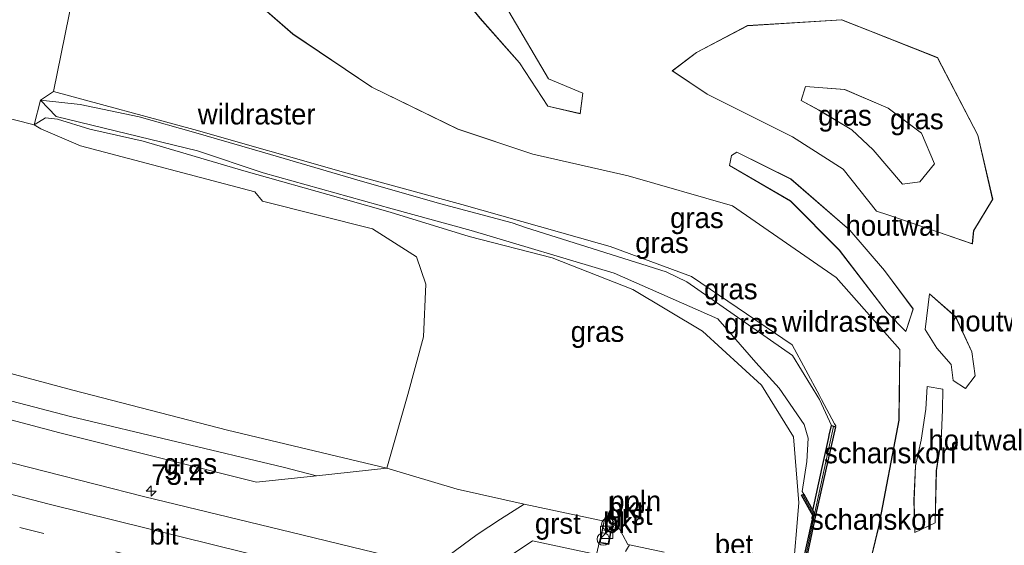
# Model space of a CAD drawing. Header units: millimetres. Extents: x 180000 to 190000, y 466229 to 468626.
# Tile 163 of 202: x 186961 to 187081, y 466782 to 466845. Entities that reach past the tile are written whole.
import ezdxf
from ezdxf.enums import TextEntityAlignment as Align

# ---------------------------------------------------------------- set-up
doc = ezdxf.new("R2010")
doc.units = ezdxf.units.MM
doc.linetypes.add('39strp', pattern=[12, 3, -9])
doc.layers.add('-b5-', color=10, linetype='Continuous')
for name, color, linetype, lineweight in [('af-bs-doorgang', 8, 'Continuous', 18), ('af-bs-rasterhekwerk', 8, 'hekwerk', 18), ('as-bs-kilometr', 13, 'Continuous', 18), ('bp-b5-bomenstruiken', 93, 'Continuous', 18), ('bp-b5-grasland', 93, 'Continuous', 18), ('bp-b5-houtwal', 8, 'houtwal', 18), ('gw-bs-insteekwatergang', 93, 'Continuous', 18), ('gw-bs-kruinlijn', 93, 'Continuous', 18), ('gw-bs-teenlijn', 93, 'Continuous', 18), ('kw-b5-landhoofd', 173, 'Continuous', 18), ('mk-bs-39streep 0.15', 8, '39strp', 18), ('mk-bs-streep 0.15', 8, 'Continuous', 18), ('og-b5-grond_nietingericht', 253, 'Continuous', 18), ('og-bs-hulpgeometrie', 53, 'Continuous', 18), ('og-bs-inrichtingselement', 253, 'Continuous', 18), ('vh-b5-verh_soort', 8, 'Continuous', 18), ('wb-bs-korf', 43, 'Continuous', 18), ('wh-bs-greppel', 133, 'greppel', 18), ('wm-bs-overig', 8, 'Continuous', 18)]:
    doc.layers.add(name, color=color, linetype=linetype, lineweight=lineweight)
doc.styles.add('rtw_iso', font='iso-rtw.shx')
doc.linetypes.add('greppel', pattern='A,25.5,-0.01,[14,RTW.shx,S=1,R=0,X=0,Y=0],1,[14,RTW.shx,S=1,R=0,X=0,Y=0],1,[14,RTW.shx,S=1,R=0,X=0,Y=0],1,[14,RTW.shx,S=1,R=0,X=0,Y=0],1,[14,RTW.shx,S=1,R=0,X=0,Y=0],0.5,-0.01', length=30.02)
doc.linetypes.add('hekwerk', pattern='A,7,-1.5,[1,RTW.shx,S=0.75,R=0,X=0,Y=0],-1.5', length=10)
doc.linetypes.add('houtwal', pattern='A,8,-1,[1,RTW.shx,S=0.75,R=45,X=0,Y=0],-1,8,-1,[4,RTW.shx,S=0.75,R=0,X=0,Y=0],-1', length=20)

# ---------------------------------------------------------------- blocks, each defined once
blk = doc.blocks.new('dtbattr-r')
at = {"style": 'rtw_iso'}
blk.add_attdef('TAG', text='', height=2.5, dxfattribs=at).set_placement((0, 0), align=Align.MIDDLE_CENTER)
blk = doc.blocks.new('d33az_ACAD_1_FMEBLOCK66')
at = {"layer": 'og-b5-grond_nietingericht'}
blk.add_polyline3d([(34.27, -68.72, 69.56), (11.33, -64.02, 69.62), (12.28, -62.58, 69.58), (13.03, -61.22, 69.58), (12.5, -59.68, 69.62), (12.03, -59.51, 69.58), (9.42, -63.4, 69.55), (9.32, -63.61, 69.56), (5.37, -62.8, 69.55), (7.3, -54.83, 69.6), (9.77, -41.87, 69.95), (9.88, -33.29, 70.01), (2.11, -24.56, 70.01), (-10.46, -15.86, 69.98), (-23.12, -12.24, 70.03), (-34.69, -9.59, 70.17), (-43.79, -6.55, 70.29), (-54.26, -1.47, 70.37), (-63.85, 4.98, 70.57), (-71.87, 11.99, 70.81)], dxfattribs=at)
for points in [[(-45.35, 22.14, 70.85), (-49.21, 29.25, 70.98), (-49.38, 24.86, 70.79), (-46.79, 18.59, 70.8), (-44.87, 11.55, 70.59), (-41.12, 6.91, 70.46), (-36.31, 1.47, 70.33), (-32.88, -3.78, 70.29), (-28.97, -4.68, 70.65), (-28.64, -2.22, 70.32), (-32.8, -0.47, 70.38), (-37.62, 7.71, 70.44), (-42.58, 13.83, 70.7), (-42.07, 15.57, 70.75)], [(-13.53, -2.34, 69.97), (-3.17, -7.49, 69.57), (2.98, -11.44, 69.51), (7.04, -16.51, 69.41), (8.42, -16.97, 69.44), (14.44, -19.03, 69.58), (18.67, -20.47, 69.68), (18.83, -18.88, 69.68), (21.14, -15.08, 69.74), (19.33, -7.29, 69.64), (14.44, 2.11, 69.54), (2.8, 6.69, 69.58), (-8.62, 5.99, 69.68), (-14.82, 2.74, 69.88), (-17.76, 0.51, 70.04)], [(-3.38, -12.61, 69.65), (-9.93, -9.36, 69.7), (-10.57, -9.75, 69.73), (-10.82, -10.97, 69.91), (-3.4, -15.28, 69.84), (2.52, -21.25, 69.94), (8.33, -28.81, 69.92), (10.58, -31.13, 70.01), (11.49, -28.39, 70.22), (8, -23.72, 69.95), (3.81, -18.83, 69.75)], [(12.92, -30.88, 70.07), (14.36, -33.16, 70.17), (16.1, -35.13, 70.14), (16.33, -37.08, 70.05), (17.84, -38.03, 70.08), (19.01, -36.51, 69.96), (18.61, -33.57, 70.16), (16.65, -29.33, 70.11), (13.45, -26.55, 69.96)], [(15.08, -38.12, 70.04), (13.19, -37.81, 69.99), (13.03, -40.56, 69.98), (12.45, -44.3, 69.89), (11.78, -47.41, 69.85), (11.59, -51.62, 69.77), (11.68, -55.49, 69.67), (14.16, -54.35, 69.71), (14.3, -47.98, 69.89), (14.87, -44.39, 69.97), (15.06, -40.61, 70.06)]]:
    blk.add_polyline3d(points, close=True, dxfattribs=at)
blk = doc.blocks.new('d33az_ACAD_1_FMEBLOCK106')
at = {"layer": 'bp-b5-grasland'}
for points in [[(12.76, 9, 69.54), (17.64, -0.4, 69.64), (19.45, -8.2, 69.74), (17.14, -12, 69.68), (16.98, -13.58, 69.68), (12.76, -12.14, 69.58), (6.73, -10.09, 69.44), (5.36, -9.62, 69.41), (1.3, -4.55, 69.51), (-4.86, -0.61, 69.57), (-15.21, 4.55, 69.97), (-19.45, 7.4, 70.04), (-16.51, 9.62, 69.88), (-10.3, 12.87, 69.68), (1.11, 13.58, 69.58)], [(4.93, -2.18, 68.51), (8.51, -6.37, 68.53), (10.63, -6.06, 68.58), (12.4, -3.9, 68.58), (10.81, -0.17, 68.57), (6.78, 2.86, 68.58), (1.48, 5.13, 68.65), (-3.28, 5.49, 68.64), (-3.8, 3.8, 68.64), (-1.64, 2.62, 68.6), (2.34, 0.24, 68.65)]]:
    blk.add_polyline3d(points, close=True, dxfattribs=at)
blk = doc.blocks.new('dtbattr-l')
at = {"style": 'rtw_iso'}
blk.add_attdef('TAG', (0, 0), '', height=2.5, dxfattribs=at)
blk = doc.blocks.new('dtb')
blk.add_circle((0, 0), 0.75)
blk = doc.blocks.new('dtbattr')
at = {"style": 'rtw_iso'}
blk.add_attdef('TAG', (0.59, 0.87), '', height=2.5, dxfattribs=at)
blk = doc.blocks.new('kast')
blk.add_line((-0.75, -0.75), (0.75, 0.75))
blk.add_lwpolyline([(-0.75, 0.75), (0.75, 0.75), (0.75, -0.75), (-0.75, -0.75)], close=True)
blk = doc.blocks.new('hecto')
for p, q in [((0, 0.625), (-0.625, 0)), ((0, -0.625), (0, 0.625)), ((-0.625, 0), (0.625, 0)), ((0.625, 0), (0, -0.625))]:
    blk.add_line(p, q)

msp = doc.modelspace()

# ---------------------------------------------------------------- linework, layer by layer
at = {"layer": '-b5-'}
for points in [[(187060.13, 466796.11, 70.11), (187057.71, 466785.35, 69.19), (187057.39, 466785.93, 71.13), (187058.5, 466791.14, 71.12), (187059.31, 466794.79, 71.11), (187059.38, 466795.09, 70.95), (187059.64, 466796.25, 69.99)], [(187057.71, 466785.35, 69.19), (187056.04, 466777.49, 69.18), (187055.72, 466777.55, 72.2), (187057.41, 466785.27, 72.23), (187056, 466787.8, 72.36), (187056.27, 466787.94, 72.2), (187057.39, 466785.93, 71.13)]]:
    msp.add_polyline3d(points, close=True, dxfattribs=at)
at = {"layer": 'af-bs-doorgang'}
msp.add_polyline3d([(187031.46, 466818.32, 70.07), (187032.77, 466817.96, 70.01)], dxfattribs=at)
at = {"layer": 'af-bs-rasterhekwerk'}
for points in [[(186954.28, 466858.53, 72.08), (186968.73, 466853.19, 72.75), (186969.11, 466851.15, 72.73), (186967.52, 466848.36, 71.55), (186965.16, 466836.77, 71.52), (186982.21, 466832.16, 70.82), (187000.38, 466827, 70.33), (187014.73, 466823.08, 70.18), (187031.46, 466818.32, 70.07)], [(187032.77, 466817.96, 70.01), (187042.63, 466814.35, 69.89), (187054.88, 466806.03, 69.88), (187058.17, 466799.88, 69.93), (187058.41, 466799.42, 69.93), (187060, 466796.44, 69.96), (187060.16, 466796.22, 70.12), (187060.13, 466796.11, 70.11), (187057.71, 466785.35, 69.19)], [(187031.68, 466782.07, 59.88), (187032.52, 466781.92, 59.86), (187032.81, 466783.32, 59.86), (187031.99, 466783.52, 59.87)]]:
    msp.add_polyline3d(points, dxfattribs=at)
at = {"layer": 'bp-b5-bomenstruiken'}
for points in [[(186963.57, 466835.71, 71.51), (186962.81, 466832.73, 71.94), (186951, 466835.71, 71.92), (186935.36, 466841.23, 72.2), (186918.22, 466847.24, 73.19), (186900.12, 466851.76, 73.81), (186884.57, 466856.32, 74.34), (186872.15, 466859.84, 75.05), (186888.84, 466883.24, 74.73), (186917.31, 466872.47, 73.57), (186954.28, 466858.53, 72.08), (186968.73, 466853.19, 72.75), (186969.11, 466851.15, 72.73), (186967.52, 466848.36, 71.55), (186965.16, 466836.77, 71.52)], [(187008.18, 466800.02, 62.91), (187005.62, 466791.06, 59.88), (186986.29, 466795.67, 59.86), (186967.51, 466800.56, 59.91), (186930.81, 466810.35, 59.85), (186895.95, 466819.89, 59.93), (186874.08, 466826.02, 59.92), (186859.89, 466830.46, 59.91), (186852.97, 466832.93, 59.94), (186872.15, 466859.84, 75.05), (186884.57, 466856.32, 74.34), (186900.12, 466851.76, 73.81), (186918.22, 466847.24, 73.19), (186935.36, 466841.23, 72.2), (186951, 466835.71, 71.92), (186962.81, 466832.73, 71.94), (186963.61, 466832.25, 71.71), (186968.45, 466830.17, 71.6), (186989.62, 466824.61, 71.12), (186990.52, 466823.49, 71), (187003.91, 466820.11, 70.72), (187009.23, 466816.73, 69.83), (187010.37, 466813.39, 68.49), (187010.09, 466807.02, 65.89)]]:
    msp.add_polyline3d(points, close=True, dxfattribs=at)
at = {"layer": 'bp-b5-grasland'}
for points in [[(186986.21, 466850.76, 70.81), (186994.23, 466843.75, 70.57), (187003.81, 466837.31, 70.37), (187014.28, 466832.23, 70.29), (187023.39, 466829.18, 70.17), (187034.96, 466826.54, 70.03), (187047.62, 466822.92, 69.98), (187060.19, 466814.22, 70.01), (187067.96, 466805.49, 70.01), (187067.84, 466796.91, 69.95), (187065.37, 466783.95, 69.6), (187063.44, 466775.97, 69.55)], [(187056.04, 466777.49, 69.18), (187057.71, 466785.35, 69.19), (187060.13, 466796.11, 70.11), (187060.16, 466796.22, 70.12), (187060, 466796.44, 69.96), (187058.41, 466799.42, 69.93), (187058.17, 466799.88, 69.93), (187054.88, 466806.03, 69.88), (187042.63, 466814.35, 69.89), (187032.77, 466817.96, 70.01), (187031.46, 466818.32, 70.07), (187014.73, 466823.08, 70.18), (187000.38, 466827, 70.33), (186982.21, 466832.16, 70.82), (186965.16, 466836.77, 71.52), (186967.52, 466848.36, 71.55)], [(187054.89, 466777.72, 72.46), (187055.67, 466786.86, 72.44), (187055.02, 466794.88, 72.5), (187051.14, 466801.16, 72.09), (187043.97, 466807.71, 71.74), (187035.51, 466812.76, 71.81), (187025.7, 466816.58, 71.85), (187015.62, 466819.19, 71.91), (187006.03, 466822.14, 72.14), (187000.05, 466823.84, 72.16), (186988.28, 466827.17, 72.48), (186976.05, 466830.75, 72.72), (186969.56, 466832.23, 72.81), (186965.66, 466833.43, 72.97), (186964.17, 466833.59, 72.24), (186962.81, 466832.73, 71.94), (186963.57, 466835.71, 71.51), (186965.48, 466833.76, 73), (186982.64, 466829.58, 72.58), (186990.61, 466826.91, 72.44), (187006.29, 466822.55, 72.12), (187015.88, 466819.91, 71.87), (187033.25, 466814.74, 71.73), (187045.83, 466809.19, 71.66), (187050.45, 466803.91, 71.83), (187053.27, 466800.79, 72.12), (187056.31, 466796.39, 72.44), (187056.82, 466794.72, 72.42), (187056.63, 466791.9, 72.39), (187056.07, 466788.26, 72.38), (187056.27, 466787.94, 72.2), (187056, 466787.8, 72.36), (187057.41, 466785.27, 72.23), (187055.72, 466777.55, 72.2)], [(187039.33, 466780.9, 62.76), (187035.1, 466781.77, 59.9), (187034.92, 466781.82, 59.88), (187033.71, 466784.06, 60.1), (187033.02, 466784.22, 59.9), (187033.13, 466784.87, 59.9), (187032.1, 466785.05, 59.88), (187032.02, 466784.66, 59.88), (187022.32, 466786.72, 59.85), (187014.18, 466788.54, 59.81), (187005.62, 466791.06, 59.88), (187008.18, 466800.02, 62.91), (187010.09, 466807.02, 65.89), (187010.37, 466813.39, 68.49), (187009.23, 466816.73, 69.83), (187003.91, 466820.11, 70.72), (186990.52, 466823.49, 71), (186989.62, 466824.61, 71.12), (186968.45, 466830.17, 71.6), (186963.61, 466832.25, 71.71), (186962.81, 466832.73, 71.94), (186964.17, 466833.59, 72.24), (186965.66, 466833.43, 72.97), (186969.56, 466832.23, 72.81), (186976.05, 466830.75, 72.72), (186988.28, 466827.17, 72.48), (187000.05, 466823.84, 72.16), (187006.03, 466822.14, 72.14), (187015.62, 466819.19, 71.91), (187025.7, 466816.58, 71.85), (187035.51, 466812.76, 71.81), (187043.97, 466807.71, 71.74), (187051.14, 466801.16, 72.09), (187055.02, 466794.88, 72.5), (187055.67, 466786.86, 72.44), (187054.89, 466777.72, 72.46)], [(187095.46, 466761.14, 59.89), (187075.12, 466765.22, 59.88), (187054.9, 466769.4, 59.88), (187027.33, 466775.46, 59.87), (187011.48, 466779.05, 59.88), (186993.98, 466783.3, 59.95), (186976.25, 466787.58, 59.99), (186946.06, 466795.28, 59.95), (186920.69, 466802.12, 59.95), (186888.87, 466810.96, 59.93)], [(186929.14, 466805.1, 59.85), (186965.92, 466795.35, 59.89), (186989.8, 466789.39, 59.77), (186997.11, 466790.16, 59.82), (187005.62, 466791.06, 59.88), (187014.18, 466788.54, 59.81), (187022.32, 466786.72, 59.85), (187019.46, 466784.89, 59.85), (187016.61, 466783.01, 59.84), (187012.26, 466779.83, 59.85)], [(187016.98, 466778.03, 59.86), (187023.32, 466782.25, 59.85), (187031.11, 466780.59, 59.84), (187032.02, 466784.66, 59.88), (187031.53, 466782.02, 59.88), (187032.61, 466781.83, 59.89), (187033.02, 466784.22, 59.9), (187033.71, 466784.06, 60.1), (187034.92, 466781.82, 59.88), (187035.1, 466781.77, 59.9), (187034.62, 466780.95, 59.88)]]:
    msp.add_polyline3d(points, dxfattribs=at)
for points in [[(187070.39, 466825.83, 68.58), (187068.27, 466825.52, 68.53), (187064.7, 466829.71, 68.51), (187062.11, 466832.13, 68.65), (187058.13, 466834.51, 68.6), (187055.96, 466835.68, 68.64), (187056.49, 466837.38, 68.64), (187061.25, 466837.02, 68.65), (187066.54, 466834.75, 68.58), (187070.58, 466831.72, 68.57), (187072.17, 466827.99, 68.58)], [(187060.16, 466796.22, 70.12), (187060.13, 466796.11, 70.11), (187059.64, 466796.25, 69.99), (187058.19, 466799.42, 70.06), (187054.89, 466804.73, 70.02), (187042.09, 466813.67, 70), (187039.56, 466814.91, 70), (187022.47, 466820.26, 70.24), (187020.87, 466820.85, 70.19), (187012.05, 466823.19, 70.25), (187001.99, 466826.07, 70.36), (186990.83, 466829.32, 70.64), (186982.14, 466831.86, 71.05), (186975.55, 466833.7, 70.94), (186968.39, 466835.22, 71.38), (186963.57, 466835.71, 71.51), (186965.16, 466836.77, 71.52), (186982.21, 466832.16, 70.82), (187000.38, 466827, 70.33), (187014.73, 466823.08, 70.18), (187031.46, 466818.32, 70.07), (187032.77, 466817.96, 70.01), (187042.63, 466814.35, 69.89), (187054.88, 466806.03, 69.88), (187058.17, 466799.88, 69.93), (187058.41, 466799.42, 69.93), (187060, 466796.44, 69.96)], [(187058.5, 466791.14, 71.12), (187057.39, 466785.93, 71.13), (187056.27, 466787.94, 72.2), (187056.07, 466788.26, 72.38), (187056.63, 466791.9, 72.39), (187056.82, 466794.72, 72.42), (187056.31, 466796.39, 72.44), (187053.27, 466800.79, 72.12), (187050.45, 466803.91, 71.83), (187045.83, 466809.19, 71.66), (187033.25, 466814.74, 71.73), (187015.88, 466819.91, 71.87), (187006.29, 466822.55, 72.12), (186990.61, 466826.91, 72.44), (186982.64, 466829.58, 72.58), (186965.48, 466833.76, 73), (186963.57, 466835.71, 71.51), (186968.39, 466835.22, 71.38), (186975.55, 466833.7, 70.94), (186982.14, 466831.86, 71.05), (186990.83, 466829.32, 70.64), (187001.99, 466826.07, 70.36), (187012.05, 466823.19, 70.25), (187020.87, 466820.85, 70.19), (187022.47, 466820.26, 70.24), (187039.56, 466814.91, 70), (187042.09, 466813.67, 70), (187054.89, 466804.73, 70.02), (187058.19, 466799.42, 70.06), (187059.64, 466796.25, 69.99), (187059.38, 466795.09, 70.95), (187059.31, 466794.79, 71.11)], [(187005.62, 466791.06, 59.88), (186997.11, 466790.16, 59.82), (186993.06, 466791.2, 59.3), (186967.24, 466797.35, 59.4), (186929.85, 466807.1, 59.28), (186892.45, 466817.49, 59.33), (186860.55, 466827.37, 59.35), (186851.05, 466830.23, 59.38), (186852.97, 466832.93, 59.94), (186859.89, 466830.46, 59.91), (186874.08, 466826.02, 59.92), (186895.95, 466819.89, 59.93), (186930.81, 466810.35, 59.85), (186967.51, 466800.56, 59.91), (186986.29, 466795.67, 59.86)], [(186997.11, 466790.16, 59.82), (186989.8, 466789.39, 59.77), (186965.92, 466795.35, 59.89), (186929.14, 466805.1, 59.85), (186894.05, 466814.68, 59.93), (186858.4, 466825.45, 59.91), (186849.56, 466828.15, 59.91), (186851.05, 466830.23, 59.38), (186860.55, 466827.37, 59.35), (186892.45, 466817.49, 59.33), (186929.85, 466807.1, 59.28), (186967.24, 466797.35, 59.4), (186993.06, 466791.2, 59.3)]]:
    msp.add_polyline3d(points, close=True, dxfattribs=at)
at = {"layer": 'bp-b5-houtwal'}
for points in [[(187029.44, 466836.56, 70.32), (187029.1, 466834.09, 70.65), (187025.2, 466835, 70.29), (187021.77, 466840.24, 70.33), (187016.95, 466845.68, 70.46), (187013.2, 466850.32, 70.59), (187011.28, 466857.36, 70.8), (187008.7, 466863.64, 70.79), (187008.87, 466868.03, 70.98), (187012.72, 466860.91, 70.85), (187016.01, 466854.35, 70.75), (187015.5, 466852.6, 70.7), (187020.46, 466846.49, 70.44), (187025.28, 466838.31, 70.38)], [(187069.56, 466810.38, 70.22), (187068.66, 466807.64, 70.01), (187066.41, 466809.97, 69.92), (187060.59, 466817.52, 69.94), (187054.68, 466823.49, 69.84), (187047.26, 466827.8, 69.91), (187047.51, 466829.02, 69.73), (187048.15, 466829.42, 69.7), (187054.69, 466826.16, 69.65), (187061.89, 466819.94, 69.75), (187066.08, 466815.05, 69.95)], [(187077.08, 466802.26, 69.96), (187075.92, 466800.75, 70.08), (187074.41, 466801.7, 70.05), (187074.17, 466803.64, 70.14), (187072.44, 466805.62, 70.17), (187071, 466807.89, 70.07), (187071.53, 466812.22, 69.96), (187074.72, 466809.45, 70.11), (187076.69, 466805.2, 70.16)], [(187072.24, 466784.43, 69.71), (187069.76, 466783.28, 69.67), (187069.66, 466787.16, 69.77), (187069.86, 466791.37, 69.85), (187070.53, 466794.48, 69.89), (187071.11, 466798.22, 69.98), (187071.27, 466800.97, 69.99), (187073.16, 466800.65, 70.04), (187073.14, 466798.17, 70.06), (187072.95, 466794.39, 69.97), (187072.37, 466790.8, 69.89)]]:
    msp.add_polyline3d(points, close=True, dxfattribs=at)
at = {"layer": 'gw-bs-insteekwatergang'}
for points in [[(186967.51, 466800.56, 59.91), (186930.81, 466810.35, 59.85), (186895.95, 466819.89, 59.93), (186874.08, 466826.02, 59.92), (186859.89, 466830.46, 59.91), (186852.97, 466832.93, 59.94)], [(186965.92, 466795.35, 59.89), (186929.14, 466805.1, 59.85), (186894.05, 466814.68, 59.93), (186858.4, 466825.45, 59.91), (186849.56, 466828.15, 59.91)], [(186967.51, 466800.56, 59.91), (186986.29, 466795.67, 59.86), (187005.62, 466791.06, 59.88)], [(187005.62, 466791.06, 59.88), (186997.11, 466790.16, 59.82), (186989.8, 466789.39, 59.77), (186965.92, 466795.35, 59.89)]]:
    msp.add_polyline3d(points, dxfattribs=at)
at = {"layer": 'gw-bs-kruinlijn'}
for points in [[(186872.15, 466859.84, 75.05), (186884.57, 466856.32, 74.34), (186900.12, 466851.76, 73.81), (186918.22, 466847.24, 73.19), (186935.36, 466841.23, 72.2), (186951, 466835.71, 71.92), (186962.81, 466832.73, 71.94)], [(187040.32, 466839.29, 70.04), (187043.26, 466841.51, 69.88), (187049.46, 466844.76, 69.68), (187060.88, 466845.47, 69.58), (187072.52, 466840.88, 69.54), (187077.4, 466831.49, 69.64), (187079.21, 466823.69, 69.74), (187076.9, 466819.89, 69.68), (187076.74, 466818.31, 69.68)], [(187076.74, 466818.31, 69.68), (187072.52, 466819.75, 69.58), (187066.5, 466821.8, 69.44), (187065.12, 466822.27, 69.41), (187061.06, 466827.34, 69.51), (187054.9, 466831.28, 69.57), (187044.55, 466836.44, 69.97), (187040.32, 466839.29, 70.04)], [(187056.27, 466787.94, 72.2), (187056.07, 466788.26, 72.38), (187056.63, 466791.9, 72.39), (187056.82, 466794.72, 72.42), (187056.31, 466796.39, 72.44), (187053.27, 466800.79, 72.12), (187050.45, 466803.91, 71.83), (187045.83, 466809.19, 71.66), (187033.25, 466814.74, 71.73), (187015.88, 466819.91, 71.87), (187006.29, 466822.55, 72.12), (186990.61, 466826.91, 72.44), (186982.64, 466829.58, 72.58), (186965.48, 466833.76, 73), (186963.57, 466835.71, 71.51)], [(186962.81, 466832.73, 71.94), (186964.17, 466833.59, 72.24), (186965.66, 466833.43, 72.97), (186969.56, 466832.23, 72.81), (186976.05, 466830.75, 72.72), (186988.28, 466827.17, 72.48), (187000.05, 466823.84, 72.16), (187006.03, 466822.14, 72.14), (187015.62, 466819.19, 71.91), (187025.7, 466816.58, 71.85), (187035.51, 466812.76, 71.81), (187043.97, 466807.71, 71.74), (187051.14, 466801.16, 72.09), (187055.02, 466794.88, 72.5), (187055.67, 466786.86, 72.44), (187054.89, 466777.72, 72.46)]]:
    msp.add_polyline3d(points, dxfattribs=at)
at = {"layer": 'gw-bs-teenlijn'}
for points in [[(187068.27, 466825.52, 68.53), (187064.7, 466829.71, 68.51), (187062.11, 466832.13, 68.65), (187058.13, 466834.51, 68.6), (187055.96, 466835.68, 68.64), (187056.49, 466837.38, 68.64), (187061.25, 466837.02, 68.65), (187066.54, 466834.75, 68.58), (187070.58, 466831.72, 68.57), (187072.17, 466827.99, 68.58), (187070.39, 466825.83, 68.58), (187068.27, 466825.52, 68.53)], [(186963.57, 466835.71, 71.51), (186968.39, 466835.22, 71.38), (186975.55, 466833.7, 70.94), (186982.14, 466831.86, 71.05), (186990.83, 466829.32, 70.64), (187001.99, 466826.07, 70.36), (187012.05, 466823.19, 70.25), (187020.87, 466820.85, 70.19), (187022.47, 466820.26, 70.24), (187039.56, 466814.91, 70), (187042.09, 466813.67, 70), (187054.89, 466804.73, 70.02), (187058.19, 466799.42, 70.06), (187059.64, 466796.25, 69.99)], [(187022.32, 466786.72, 59.85), (187014.18, 466788.54, 59.81), (187005.62, 466791.06, 59.88)], [(187035.1, 466781.77, 59.9), (187034.92, 466781.82, 59.88), (187033.71, 466784.06, 60.1), (187033.02, 466784.22, 59.9)]]:
    msp.add_polyline3d(points, dxfattribs=at)
at = {"layer": 'kw-b5-landhoofd'}
msp.add_polyline3d([(187034.62, 466780.95, 59.88), (187035.1, 466781.77, 59.9), (187039.33, 466780.9, 62.76)], dxfattribs=at)
at = {"layer": 'mk-bs-39streep 0.15'}
msp.add_polyline3d([(187062.69, 466760.36, 60.11), (187047.09, 466763.59, 60.11), (187023.27, 466768.89, 60.12), (186999.41, 466774.43, 60.17), (186975.63, 466780.21, 60.17), (186951.91, 466786.19, 60.18), (186928.25, 466792.47, 60.15), (186904.66, 466798.94, 60.17), (186881.1, 466805.54, 60.16), (186857.6, 466812.48, 60.19), (186841.85, 466817.32, 60.2)], dxfattribs=at)
at = {"layer": 'mk-bs-streep 0.15'}
msp.add_polyline3d([(187063.66, 466763.9, 60.02), (187059.82, 466764.68, 60.03), (187036.14, 466769.75, 60.03), (187012.24, 466775.18, 60.03), (186988.5, 466780.8, 60.04), (186964.65, 466786.71, 60.04), (186941.25, 466792.79, 60.08), (186917.51, 466799.18, 60.07), (186893.81, 466805.78, 60.05), (186870.19, 466812.52, 60.12), (186844.07, 466820.43, 60.13)], dxfattribs=at)
at = {"layer": 'og-bs-hulpgeometrie'}
msp.add_polyline3d([(186993.06, 466791.2, 59.3), (186997.11, 466790.16, 59.82)], dxfattribs=at)
at = {"layer": 'vh-b5-verh_soort'}
msp.add_polyline3d([(186888.87, 466810.96, 59.93), (186920.69, 466802.12, 59.95), (186946.06, 466795.28, 59.95), (186976.25, 466787.58, 59.99), (186993.98, 466783.3, 59.95), (187011.48, 466779.05, 59.88), (187027.33, 466775.46, 59.87), (187054.9, 466769.4, 59.88), (187075.12, 466765.22, 59.88), (187095.46, 466761.14, 59.89)], dxfattribs=at)
for points in [[(187032.02, 466784.66, 59.88), (187031.11, 466780.59, 59.84), (187023.32, 466782.25, 59.85), (187016.98, 466778.03, 59.86), (187012.14, 466779.16, 59.83), (187012.26, 466779.83, 59.85), (187016.61, 466783.01, 59.84), (187019.46, 466784.89, 59.85), (187022.32, 466786.72, 59.85)], [(187033.02, 466784.22, 59.9), (187032.61, 466781.83, 59.89), (187031.53, 466782.02, 59.88), (187032.02, 466784.66, 59.88), (187032.1, 466785.05, 59.88), (187033.13, 466784.87, 59.9)]]:
    msp.add_polyline3d(points, close=True, dxfattribs=at)
at = {"layer": 'wb-bs-korf'}
for points in [[(187057.6, 466785.69, 71.21), (187059.88, 466796.15, 71.19)], [(187056.16, 466787.86, 72.24), (187057.55, 466785.3, 72.19), (187055.92, 466777.55, 72.18)]]:
    msp.add_polyline3d(points, dxfattribs=at)
at = {"layer": 'wh-bs-greppel'}
msp.add_polyline3d([(186851.05, 466830.23, 59.38), (186860.55, 466827.37, 59.35), (186892.45, 466817.49, 59.33), (186929.85, 466807.1, 59.28), (186967.24, 466797.35, 59.4), (186993.06, 466791.2, 59.3)], dxfattribs=at)
at = {"layer": 'wm-bs-overig'}
msp.add_polyline3d([(187032.16, 466785.18, 59.92), (187033.14, 466784.96, 59.9)], dxfattribs=at)

# ---------------------------------------------------------------- block references
at = {"layer": 'af-bs-rasterhekwerk'}
ref = msp.add_blockref('dtbattr-l', (186982.68, 466832.03, 70.8), dxfattribs=at)
ref.add_attrib('TAG', 'wildraster', dxfattribs={"layer": '0', "height": 2.5, "style": 'rtw_iso'}).set_placement((186982.68, 466832.03, 70.8), align=Align.BOTTOM_LEFT)
ref = msp.add_blockref('dtbattr-l', (187053.62, 466806.88, 69.88), dxfattribs=at)
ref.add_attrib('TAG', 'wildraster', dxfattribs={"layer": '0', "height": 2.5, "style": 'rtw_iso'}).set_placement((187053.62, 466806.88, 69.88), align=Align.BOTTOM_LEFT)
at = {"layer": 'as-bs-kilometr'}
ref = msp.add_blockref('dtbattr', (186977.02, 466788.3, 60.08), dxfattribs=at)
ref.add_attrib('TAG', '75.4', dxfattribs={"layer": '0', "height": 2.5, "style": 'rtw_iso'}).set_placement((186977.02, 466788.3, 60.08), align=Align.BOTTOM_LEFT)
msp.add_blockref('hecto', (186977.02, 466788.3, 60.08), dxfattribs=at)
at = {"layer": 'bp-b5-grasland'}
msp.add_blockref('d33az_ACAD_1_FMEBLOCK106', (187059.76, 466831.89), dxfattribs=at)
ref = msp.add_blockref('dtbattr-r', (187058.03, 466831.89, 69.66), dxfattribs=at)
ref.add_attrib('TAG', 'gras', dxfattribs={"layer": '0', "height": 2.5, "style": 'rtw_iso'}).set_placement((187058.03, 466831.89, 69.66), align=Align.BOTTOM_LEFT)
ref = msp.add_blockref('dtbattr-r', (187066.76, 466831.45, 68.59), dxfattribs=at)
ref.add_attrib('TAG', 'gras', dxfattribs={"layer": '0', "height": 2.5, "style": 'rtw_iso'}).set_placement((187066.76, 466831.45, 68.59), align=Align.BOTTOM_LEFT)
ref = msp.add_blockref('dtbattr-r', (187040.05, 466819.46, 70.44), dxfattribs=at)
ref.add_attrib('TAG', 'gras', dxfattribs={"layer": '0', "height": 2.5, "style": 'rtw_iso'}).set_placement((187040.05, 466819.46, 70.44), align=Align.BOTTOM_LEFT)
ref = msp.add_blockref('dtbattr-r', (187035.81, 466816.44, 70.35), dxfattribs=at)
ref.add_attrib('TAG', 'gras', dxfattribs={"layer": '0', "height": 2.5, "style": 'rtw_iso'}).set_placement((187035.81, 466816.44, 70.35), align=Align.BOTTOM_LEFT)
ref = msp.add_blockref('dtbattr-r', (187044.16, 466810.82, 71.32), dxfattribs=at)
ref.add_attrib('TAG', 'gras', dxfattribs={"layer": '0', "height": 2.5, "style": 'rtw_iso'}).set_placement((187044.16, 466810.82, 71.32), align=Align.BOTTOM_LEFT)
ref = msp.add_blockref('dtbattr-r', (187046.61, 466806.63, 72.23), dxfattribs=at)
ref.add_attrib('TAG', 'gras', dxfattribs={"layer": '0', "height": 2.5, "style": 'rtw_iso'}).set_placement((187046.61, 466806.63, 72.23), align=Align.BOTTOM_LEFT)
ref = msp.add_blockref('dtbattr-r', (187027.97, 466805.65, 67.62), dxfattribs=at)
ref.add_attrib('TAG', 'gras', dxfattribs={"layer": '0', "height": 2.5, "style": 'rtw_iso'}).set_placement((187027.97, 466805.65, 67.62), align=Align.BOTTOM_LEFT)
ref = msp.add_blockref('dtbattr-r', (186978.53, 466789.63, 59.9), dxfattribs=at)
ref.add_attrib('TAG', 'gras', dxfattribs={"layer": '0', "height": 2.5, "style": 'rtw_iso'}).set_placement((186978.53, 466789.63, 59.9), align=Align.BOTTOM_LEFT)
at = {"layer": 'bp-b5-houtwal'}
ref = msp.add_blockref('dtbattr-r', (187061.35, 466818.53, 69.87), dxfattribs=at)
ref.add_attrib('TAG', 'houtwal', dxfattribs={"layer": '0', "height": 2.5, "style": 'rtw_iso'}).set_placement((187061.35, 466818.53, 69.87), align=Align.BOTTOM_LEFT)
ref = msp.add_blockref('dtbattr-r', (187074.04, 466806.92, 70.08), dxfattribs=at)
ref.add_attrib('TAG', 'houtwal', dxfattribs={"layer": '0', "height": 2.5, "style": 'rtw_iso'}).set_placement((187074.04, 466806.92, 70.08), align=Align.BOTTOM_LEFT)
ref = msp.add_blockref('dtbattr-r', (187071.41, 466792.49, 69.89), dxfattribs=at)
ref.add_attrib('TAG', 'houtwal', dxfattribs={"layer": '0', "height": 2.5, "style": 'rtw_iso'}).set_placement((187071.41, 466792.49, 69.89), align=Align.BOTTOM_LEFT)
at = {"layer": 'og-b5-grond_nietingericht'}
msp.add_blockref('d33az_ACAD_1_FMEBLOCK66', (187058.08, 466838.78), dxfattribs=at)
at = {"layer": 'og-bs-inrichtingselement'}
ref = msp.add_blockref('dtbattr', (187032.48, 466784.27, 59.88), dxfattribs=at)
ref.add_attrib('TAG', 'bkr', dxfattribs={"layer": '0', "height": 2.5, "style": 'rtw_iso'}).set_placement((187032.48, 466784.27, 59.88), align=Align.BOTTOM_LEFT)
ref = msp.add_blockref('dtbattr', (187031.93, 466782.47, 59.97), dxfattribs=at)
ref.add_attrib('TAG', 'bkr', dxfattribs={"layer": '0', "height": 2.5, "style": 'rtw_iso'}).set_placement((187031.93, 466782.47, 59.97), align=Align.BOTTOM_LEFT)
for name, p in [('dtb', (187032.48, 466784.27, 59.88)), ('kast', (187032.34, 466783.3, 59.86)), ('dtb', (187031.93, 466782.47, 59.97))]:
    msp.add_blockref(name, p, dxfattribs=at)
at = {"layer": 'vh-b5-verh_soort'}
ref = msp.add_blockref('dtbattr-r', (187032.33, 466783.44, 59.89), dxfattribs=at)
ref.add_attrib('TAG', 'grst', dxfattribs={"layer": '0', "height": 2.5, "style": 'rtw_iso'}).set_placement((187032.33, 466783.44, 59.89), align=Align.BOTTOM_LEFT)
ref = msp.add_blockref('dtbattr-r', (186976.8, 466781.06, 60.06), dxfattribs=at)
ref.add_attrib('TAG', 'bit', dxfattribs={"layer": '0', "height": 2.5, "style": 'rtw_iso'}).set_placement((186976.8, 466781.06, 60.06), align=Align.BOTTOM_LEFT)
ref = msp.add_blockref('dtbattr-r', (187023.62, 466782.37, 59.85), dxfattribs=at)
ref.add_attrib('TAG', 'grst', dxfattribs={"layer": '0', "height": 2.5, "style": 'rtw_iso'}).set_placement((187023.62, 466782.37, 59.85), align=Align.BOTTOM_LEFT)
ref = msp.add_blockref('dtbattr-r', (187045.48, 466779.82, 66.24), dxfattribs=at)
ref.add_attrib('TAG', 'bet', dxfattribs={"layer": '0', "height": 2.5, "style": 'rtw_iso'}).set_placement((187045.48, 466779.82, 66.24), align=Align.BOTTOM_LEFT)
at = {"layer": 'wb-bs-korf'}
ref = msp.add_blockref('dtbattr-l', (187058.74, 466790.92, 71.2), dxfattribs=at)
ref.add_attrib('TAG', 'schanskorf', dxfattribs={"layer": '0', "height": 2.5, "style": 'rtw_iso'}).set_placement((187058.74, 466790.92, 71.2), align=Align.BOTTOM_LEFT)
ref = msp.add_blockref('dtbattr-l', (187057.04, 466782.85, 72.19), dxfattribs=at)
ref.add_attrib('TAG', 'schanskorf', dxfattribs={"layer": '0', "height": 2.5, "style": 'rtw_iso'}).set_placement((187057.04, 466782.85, 72.19), align=Align.BOTTOM_LEFT)
at = {"layer": 'wm-bs-overig'}
ref = msp.add_blockref('dtbattr-l', (187032.65, 466785.07, 59.91), dxfattribs=at)
ref.add_attrib('TAG', 'ppln', dxfattribs={"layer": '0', "height": 2.5, "style": 'rtw_iso'}).set_placement((187032.65, 466785.07, 59.91), align=Align.BOTTOM_LEFT)

doc.saveas('drawing.dxf')
